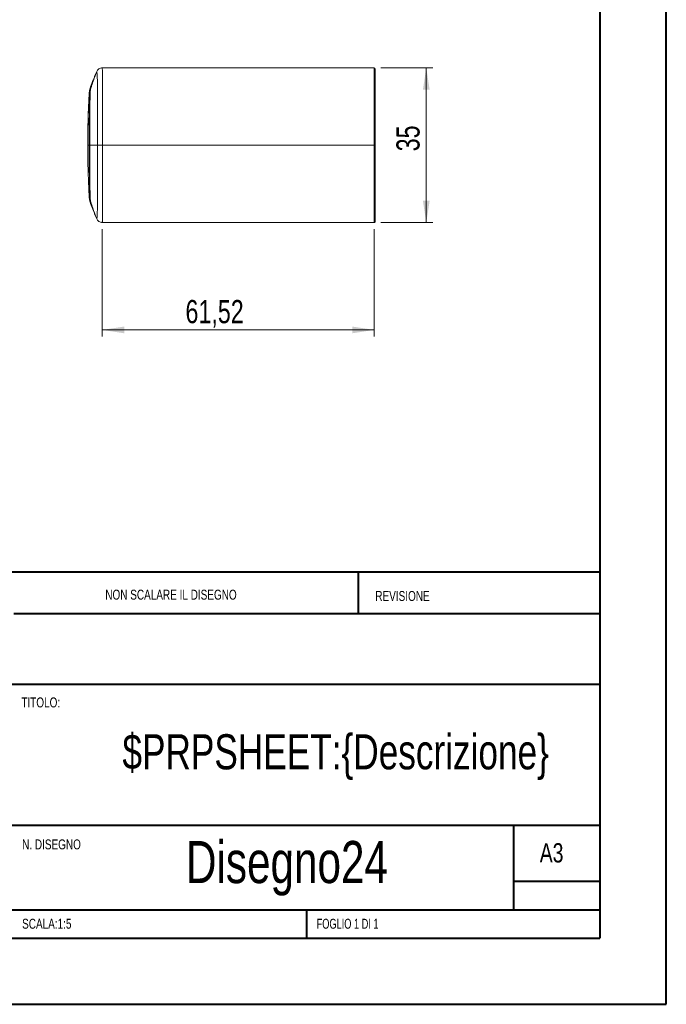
# Model space of a CAD drawing. Header units: millimetres. Extents: x 0 to 420, y 0 to 297.
# Tile 4 of 5: x 323 to 420, y 0 to 149. Entities that reach past the tile are written whole.
import ezdxf

# ---------------------------------------------------------------- set-up
doc = ezdxf.new("R2010")
doc.units = ezdxf.units.MM
doc.styles.add('SLDTEXTSTYLE0', font='TXT', dxfattribs={"width": 0.75})
doc.styles.add('SLDTEXTSTYLE1', font='TXT', dxfattribs={"width": 0.692308})
doc.dimstyles.new('SLDDIMSTYLE0', dxfattribs={"dimtxt": 3.5, "dimasz": 3.302, "dimexe": 0, "dimexo": 0.0625, "dimgap": 0.875, "dimtad": 1, "dimdec": 6, "dimlfac": 1.5, "dimrnd": 1e-09, "dimzin": 12, "dimdsep": 46, "dimtxsty": 'SLDTEXTSTYLE0', "dimsah": 1, "dimcen": 0.09, "dimadec": 0, "dimazin": 3, "dimtfac": 1, "dimtofl": 0, "dimtmove": 0, "dimatfit": 3, "dimfxl": 0, "dimfrac": 2, "dimtolj": 1, "dimtzin": 12, "dimarcsym": 0})
doc.dimstyles.new('SLDDIMSTYLE2', dxfattribs={"dimtxt": 3.5, "dimasz": 3.302, "dimexe": 0, "dimexo": 0.0625, "dimgap": 0.875, "dimtad": 1, "dimlfac": 1.5, "dimrnd": 1e-09, "dimzin": 12, "dimdsep": 46, "dimtxsty": 'SLDTEXTSTYLE0', "dimsah": 1, "dimcen": 0.09, "dimadec": 0, "dimazin": 3, "dimtfac": 1, "dimtofl": 0, "dimtmove": 0, "dimatfit": 3, "dimfxl": 0, "dimfrac": 2, "dimtolj": 1, "dimtzin": 12, "dimarcsym": 0})

# ---------------------------------------------------------------- blocks, each defined once
blk = doc.blocks.new('_D_6')
at = {"color": 7, "linetype": 'Continuous', "lineweight": 0}
for p, q in [((377.05, 141.46), (384.89, 141.46)), ((383.89, 118.12), (383.89, 141.46)), ((377.05, 118.12), (384.89, 118.12))]:
    blk.add_line(p, q, dxfattribs=at)
for points in [[(383.89, 141.46), (383.38, 138.15), (384.4, 138.15)], [(383.89, 118.12), (384.4, 121.42), (383.38, 121.42)]]:
    blk.add_solid(points, dxfattribs=at)
at = {"color": 7, "linetype": 'Continuous', "lineweight": 0, "insert": (379.38, 128.86), "char_height": 3.5, "attachment_point": 1, "rotation": 90, "style": 'SLDTEXTSTYLE0'}
blk.add_mtext('35', dxfattribs=at)
blk = doc.blocks.new('_D_7')
at = {"color": 7, "linetype": 'Continuous', "lineweight": 0}
for p, q in [((335.03, 117.12), (335.03, 100.93)), ((376.05, 117.12), (376.05, 100.93)), ((376.05, 101.93), (335.03, 101.93))]:
    blk.add_line(p, q, dxfattribs=at)
for points in [[(335.03, 101.93), (338.34, 101.42), (338.34, 102.43)], [(376.05, 101.93), (372.74, 102.43), (372.74, 101.42)]]:
    blk.add_solid(points, dxfattribs=at)
at = {"color": 7, "linetype": 'Continuous', "lineweight": 0, "insert": (347.58, 106.44), "char_height": 3.5, "attachment_point": 1, "style": 'SLDTEXTSTYLE0'}
blk.add_mtext('61,52', dxfattribs=at)

msp = doc.modelspace()

# ---------------------------------------------------------------- linework, layer by layer
at = {"color": 7, "linetype": 'Continuous', "lineweight": 40}
for p, q in [((420.07884357, 0.21478016), (420.07884357, 297.21478016)), ((410.07884357, 287.21478016), (410.07884357, 10.21478016)), ((222.87884357, 65.46478016), (410.07884357, 65.46478016)), ((373.67884357, 59.08978016), (373.67884357, 65.46478016)), ((410.07884357, 59.08978016), (321.67884357, 59.08978016)), ((410.07884357, 48.46478016), (222.87884357, 48.46478016)), ((277.47884357, 27.21478016), (410.07884357, 27.21478016)), ((397.07884357, 14.46478016), (397.07884357, 27.21478016)), ((410.07884357, 18.71478016), (397.07884357, 18.71478016)), ((222.87884357, 14.46478016), (410.07884357, 14.46478016)), ((365.87884357, 10.21478016), (365.87884357, 14.46478016)), ((25.07884357, 10.21478016), (410.07884357, 10.21478016)), ((0.07884357, 0.21478016), (420.07884357, 0.21478016))]:
    msp.add_line(p, q, dxfattribs=at)
at = {"color": 7, "linetype": 'Continuous', "lineweight": 15}
for p, q in [((335.03496144, 141.45621137), (376.0469255, 141.45621137)), ((333.95757024, 140.31528534), (333.41746275, 138.94587422)), ((334.20513316, 140.90301942), (333.69586114, 139.62726831)), ((334.20154198, 140.89994234), (333.88315881, 140.13137707)), ((333.28524971, 138.60036968), (333.28547323, 138.60002013)), ((333.43573654, 138.99352316), (333.28648154, 138.59963766)), ((333.1054821, 137.83124997), (333.07732884, 137.62267407)), ((376.0469255, 129.78954466), (335.09063963, 129.78954466)), ((376.18025883, 129.78954448), (376.0469255, 129.78954448)), ((333.10539766, 121.74791012), (333.07718977, 121.95683558)), ((333.28522488, 120.97871032), (333.28533415, 120.9790307)), ((333.28647657, 120.97946531), (333.43573654, 120.58556615)), ((333.41746275, 120.6332151), (333.95757024, 119.26380398)), ((333.88315881, 119.44771224), (334.20154198, 118.67914698)), ((376.0469255, 118.12287794), (335.03496144, 118.12287794))]:
    msp.add_line(p, q, dxfattribs=at)
at = {"color": 8, "linetype": 'Continuous', "lineweight": 15}
for p, q in [((335.03819003, 141.45216074), (335.03819003, 141.45621137)), ((334.2056696, 140.90101274), (334.20511826, 140.90305047)), ((334.207269, 140.89513795), (334.20675739, 140.89702295)), ((333.28533415, 138.60005862), (333.28550303, 138.59954143)), ((334.20651897, 118.68119589), (334.2056696, 118.67807658)), ((334.207269, 118.68395136), (334.20675739, 118.68206637)), ((335.03819003, 118.12287794), (335.03819003, 118.12713098))]:
    msp.add_line(p, q, dxfattribs=at)
at = {"color": 8, "linetype": 'Continuous', "lineweight": 15, "flags": 128}
msp.add_lwpolyline([(333.28547323, 120.97906919), (333.28554277, 120.97917598), (333.28556264, 120.97947773)], dxfattribs=at)
at = {"color": 7, "linetype": 'Continuous', "lineweight": 15}
for centre, radius, start, end in [((376.0469255, 141.32287799), 0.13333333, 0, 90), ((395.6502665, 115.0391435), 66.66666566, 158.3531204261, 159.3042113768), ((336.39053689, 137.42655181), 3.3191195, 159.3042114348, 174.7932081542), ((466.18025883, 129.78954466), 133.33333333, 176.6325197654, 180.3202003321), ((336.39053689, 122.15253751), 3.3191195, 185.2113186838, 200.6957885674), ((376.0469255, 118.25621133), 0.13333333, 269.999999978, 359.9999999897)]:
    msp.add_arc(centre, radius, start, end, dxfattribs=at)
for points, knots in [([(335.03466839, 141.45621137), (334.94820374, 141.44904087), (334.77154261, 141.43439038), (334.52786794, 141.31548314), (334.32361631, 141.13715724), (334.24148169, 140.97997923), (334.20129363, 140.90307282)], [0, 0, 0, 0, 0.2447885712, 0.5001422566, 0.7554221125, 1, 1, 1, 1]), ([(334.2072694, 140.89513774), (334.23813272, 140.97254401), (334.28145607, 141.04901598), (334.39216254, 141.18861564), (334.45953214, 141.2515631), (334.61048, 141.35388721), (334.69389833, 141.39315546), (334.8645623, 141.44429041), (334.95163554, 141.45621133), (335.03496143, 141.45621133)], [0, 0, 0, 0, 0.25, 0.25, 0.5, 0.5, 0.75, 0.75, 1, 1, 1, 1]), ([(335.09063917, 129.7895447), (335.09063852, 131.2408144), (335.09061576, 132.69638796), (335.09052935, 134.93061279), (335.09034305, 135.68094272), (335.08981998, 137.16906917), (335.08913511, 137.92594133), (335.08476259, 139.25227942), (335.0804908, 139.81700551), (335.06978496, 140.60548357), (335.06384686, 140.85951218), (335.04886491, 141.38122188), (335.04108455, 141.45621133), (335.03496143, 141.45621133)], [0, 0, 0, 0, 0.25, 0.25, 0.375, 0.375, 0.5, 0.5, 0.625, 0.625, 0.75, 0.75, 1, 1, 1, 1]), ([(376.0469255, 141.45621133), (376.0469255, 141.45621133), (376.0469255, 141.43033093), (376.0469255, 141.29239991), (376.0469255, 141.18016028), (376.0469255, 140.90170574), (376.0469255, 140.79024112), (376.0469255, 140.5165425), (376.0469255, 140.35240342), (376.0469255, 139.96756107), (376.0469255, 139.74660766), (376.0469255, 139.36569337), (376.0469255, 139.22960146), (376.0469255, 138.94571735), (376.0469255, 138.79787309), (376.0469255, 138.33790836), (376.0469255, 138.00936259), (376.0469255, 137.31577932), (376.0469255, 136.95708378), (376.0469255, 135.86424249), (376.0469255, 135.10527285), (376.0469255, 133.59153122), (376.0469255, 132.83259219), (376.0469255, 131.31250454), (376.0469255, 130.55132683), (376.0469255, 129.78954466)], [0, 0, 0, 0, 0.125, 0.125, 0.25, 0.25, 0.3125, 0.3125, 0.375, 0.375, 0.4375, 0.4375, 0.46875, 0.46875, 0.5, 0.5, 0.5625, 0.5625, 0.625, 0.625, 0.75, 0.75, 0.875, 0.875, 1, 1, 1, 1]), ([(376.18025883, 129.78954466), (376.18025883, 130.54965652), (376.18025883, 131.30867316), (376.18025883, 132.82261849), (376.18025883, 133.57759956), (376.18025883, 135.07991283), (376.18025883, 135.83128606), (376.18025883, 136.90851419), (376.18025883, 137.26126887), (376.18025883, 137.94177603), (376.18025883, 138.2633082), (376.18025883, 138.7128916), (376.18025883, 138.85730498), (376.18025883, 139.13456456), (376.18025883, 139.26746368), (376.18025883, 139.63958339), (376.18025883, 139.85566875), (376.18025883, 140.2327868), (376.18025883, 140.39404438), (376.18025883, 140.66344888), (376.18025883, 140.77344987), (376.18025883, 141.04861987), (376.18025883, 141.16007144), (376.18025883, 141.2970781), (376.18025883, 141.32287799), (376.18025883, 141.32287799)], [0, 0, 0, 0, 0.125, 0.125, 0.25, 0.25, 0.375, 0.375, 0.4375, 0.4375, 0.5, 0.5, 0.53125, 0.53125, 0.5625, 0.5625, 0.625, 0.625, 0.6875, 0.6875, 0.75, 0.75, 0.875, 0.875, 1, 1, 1, 1]), ([(333.2431499, 138.13748318), (333.29150691, 138.29624718), (333.387752, 138.61223559), (333.5402858, 139.08159116), (333.6979567, 139.54456681), (333.86157535, 140.00093781), (334.03034346, 140.45096153), (334.14848434, 140.74753477), (334.2072807, 140.89513337)], [0, 0, 0, 0, 0.1706937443, 0.3397322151, 0.5071474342, 0.6729733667, 0.8372453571, 1, 1, 1, 1]), ([(334.2072694, 140.89513774), (334.22147514, 140.88273238), (334.23888007, 140.79108057), (334.27070409, 140.27132788), (334.28263434, 140.02350406), (334.30289256, 139.29617189), (334.31074497, 138.79480999), (334.31889808, 137.6104828), (334.32020799, 136.92276876), (334.32144645, 135.53264779), (334.32170744, 134.81609137), (334.32197746, 132.65966599), (334.32200449, 131.22418663), (334.32200467, 129.78954466)], [0, 0, 0, 0, 0.25, 0.25, 0.375, 0.375, 0.5, 0.5, 0.625, 0.625, 0.75, 0.75, 1, 1, 1, 1]), ([(333.27929421, 138.57720521), (333.23910825, 138.46262331), (333.15908008, 138.23443969), (333.11719852, 137.96602217), (333.09634769, 137.83238991)], [0, 0, 0, 0, 0.502147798, 1, 1, 1, 1]), ([(333.17012999, 129.78954466), (333.17030946, 130.36486916), (333.17077641, 130.94419617), (333.17126766, 131.53009118), (333.1717589, 132.1159862), (333.17226108, 132.70949056), (333.17280111, 133.3183366), (333.17307112, 133.62275962), (333.17335789, 133.93061127), (333.17375202, 134.24427069), (333.17414615, 134.55793011), (333.17464736, 134.88021572), (333.17560792, 135.20635104), (333.17656849, 135.53248637), (333.17790891, 135.8678354), (333.18121767, 136.1989133), (333.18287205, 136.36445225), (333.18480264, 136.52105275), (333.18775973, 136.6737162), (333.19071683, 136.82637966), (333.19555348, 136.97862953), (333.19998033, 137.11115158), (333.20883401, 137.37619569), (333.21734558, 137.57382603), (333.22422769, 137.7294414), (333.23110979, 137.88505677), (333.23659243, 137.99710496), (333.2413699, 138.08803168), (333.24233037, 138.10631166), (333.24326503, 138.12377217), (333.24417576, 138.14046716)], [0.041902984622, 0.041902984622, 0.041902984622, 0.041902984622, 0.044460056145, 0.044460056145, 0.044460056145, 0.047017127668, 0.047017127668, 0.047017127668, 0.04829566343, 0.04829566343, 0.04829566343, 0.049574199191, 0.049574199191, 0.049574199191, 0.050852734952, 0.050852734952, 0.050852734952, 0.051492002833, 0.051492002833, 0.051492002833, 0.052131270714, 0.052131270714, 0.052131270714, 0.053409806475, 0.053409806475, 0.053409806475, 0.054688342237, 0.054688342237, 0.054688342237, 0.05494538, 0.05494538, 0.05494538, 0.05494538]), ([(333.27931905, 138.57171723), (333.28071856, 138.58022455), (333.28564579, 138.61017617), (333.2855076, 138.60470338), (333.28540866, 138.60078505)], [0, 0, 0, 0, 0.2840351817, 1, 1, 1, 1]), ([(332.8470349, 129.78954466), (332.84772715, 130.11614321), (332.84911153, 130.76928216), (332.86030495, 131.74886813), (332.87816469, 132.72822703), (332.9033564, 133.70735817), (332.93565865, 134.68626434), (332.97529801, 135.66493525), (333.02161297, 136.64340953), (333.05857845, 137.29543898), (333.07706254, 137.62147756)], [0, 0, 0, 0, 0.1250307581, 0.25003925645, 0.37503222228, 0.50001638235, 0.62499847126, 0.74998524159, 0.87498347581, 1, 1, 1, 1]), ([(333.07732929, 137.62267384), (333.07734137, 137.6219975), (333.07774454, 137.62226581), (333.07846537, 137.62325304), (333.0788259, 137.62374683), (333.07892721, 137.61843081), (333.0791572, 137.61408678), (333.07938718, 137.60974274), (333.07964041, 137.60447604), (333.07991243, 137.59817076), (333.08100053, 137.57294965), (333.08245389, 137.53434274), (333.08393141, 137.46227613), (333.08540892, 137.39020951), (333.08710938, 137.29043188), (333.08879875, 137.12034351), (333.08964344, 137.03529932), (333.0904691, 136.93180189), (333.09105672, 136.79483122), (333.09164433, 136.65786055), (333.09187818, 136.48916045), (333.09151189, 136.28166962), (333.09132875, 136.17792421), (333.09088925, 136.06498302), (333.09064228, 135.95365463), (333.09039532, 135.84232623), (333.09021587, 135.72894316), (333.08998356, 135.61059205), (333.08951893, 135.37388984), (333.0890011, 135.12341982), (333.08844517, 134.86237437), (333.08788923, 134.60132892), (333.08727377, 134.32779743), (333.08667361, 134.05191172), (333.08607345, 133.776026), (333.08546916, 133.49620861), (333.08489218, 133.21397113), (333.08373823, 132.64949617), (333.08265652, 132.0799572), (333.08180136, 131.50901263), (333.08094621, 130.93806806), (333.08030845, 130.3652287), (333.08023111, 129.79051989)], [0.041902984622, 0.041902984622, 0.041902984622, 0.041902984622, 0.043181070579, 0.043181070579, 0.043181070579, 0.043820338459, 0.043820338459, 0.043820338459, 0.04445960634, 0.04445960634, 0.04445960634, 0.047016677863, 0.047016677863, 0.047016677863, 0.049573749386, 0.049573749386, 0.049573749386, 0.050852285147, 0.050852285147, 0.050852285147, 0.052130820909, 0.052130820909, 0.052130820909, 0.052770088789, 0.052770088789, 0.052770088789, 0.05340935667, 0.05340935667, 0.05340935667, 0.054687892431, 0.054687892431, 0.054687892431, 0.055966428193, 0.055966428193, 0.055966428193, 0.057244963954, 0.057244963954, 0.057244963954, 0.059802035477, 0.059802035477, 0.059802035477, 0.062359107, 0.062359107, 0.062359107, 0.062359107]), ([(333.08023369, 129.78954466), (332.99218808, 129.78954456), (332.94614401, 129.78954454), (332.89496744, 129.78954456), (332.88110256, 129.78954457), (332.85860119, 129.7895446), (332.84987062, 129.78954462), (332.8470349, 129.78954466)], [0, 0, 0, 0, 0.5, 0.5, 0.75, 0.75, 1, 1, 1, 1]), ([(332.8470349, 129.78954466), (332.84772715, 129.46294611), (332.84911153, 128.80980715), (332.86030495, 127.83022119), (332.87816469, 126.85086228), (332.9033564, 125.87173115), (332.93565865, 124.89282498), (332.97529801, 123.91415407), (333.02161297, 122.93567978), (333.05857845, 122.28365034), (333.07706254, 121.95761176)], [0, 0, 0, 0, 0.1250307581, 0.25003925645, 0.37503222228, 0.50001638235, 0.62499847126, 0.74998524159, 0.87498347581, 1, 1, 1, 1]), ([(333.07737999, 121.95641476), (333.07753919, 121.95664594), (333.07777798, 121.95699272), (333.0783131, 121.95648844), (333.07881072, 121.95544166), (333.07920454, 121.95769325), (333.07949449, 121.96753818), (333.08028827, 121.98528629), (333.08162906, 122.02636863), (333.08358524, 122.1097896), (333.08601854, 122.23779552), (333.08821251, 122.40176196), (333.08997294, 122.58195375), (333.09109174, 122.75115487), (333.09181892, 122.96328589), (333.09187895, 123.18432561), (333.09146954, 123.38876714), (333.09091366, 123.55686833), (333.09053209, 123.72973616), (333.08983945, 124.08836531), (333.08851387, 124.67727576), (333.08661341, 125.50943544), (333.08477904, 126.3593649), (333.0831526, 127.21533338), (333.08172549, 128.07245389), (333.08061719, 128.93048137), (333.08038518, 129.50230413), (333.08026903, 129.78856942)], [0, 0, 0, 0, 0.031191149, 0.046786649, 0.0623821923, 0.0779774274, 0.0935730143, 0.1261356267, 0.1889634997, 0.2518529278, 0.3144322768, 0.3768523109, 0.4082123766, 0.439344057, 0.4704564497, 0.5016355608, 0.5170721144, 0.5324035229, 0.548522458, 0.5641301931, 0.6264004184, 0.6887055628, 0.7510719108, 0.8132771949, 0.8755698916, 0.9377079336, 1, 1, 1, 1]), ([(333.08023113, 129.79051989), (333.08204039, 129.79048105), (333.08402453, 129.7904422), (333.08624252, 129.79040335), (333.08857999, 129.79036241), (333.09115479, 129.79032147), (333.09396677, 129.79028053), (333.09959073, 129.79019864), (333.10616355, 129.79011677), (333.11368305, 129.79003494), (333.12872205, 129.78987127), (333.14754926, 129.78970776), (333.17012999, 129.78954466)], [-0.000000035, -0.000000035, -0.000000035, -0.000000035, 0.1193731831, 0.1193731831, 0.1193731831, 0.2451770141, 0.2451770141, 0.2451770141, 0.4967846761, 0.4967846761, 0.4967846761, 1, 1, 1, 1]), ([(334.32200467, 129.78954466), (334.31516618, 129.78954466), (334.29302806, 129.78954466), (334.21000092, 129.78954466), (334.01558614, 129.78954466), (333.82465128, 129.78954466), (333.61799335, 129.78954466), (333.48389414, 129.78954466), (333.33788072, 129.78954466), (333.25211198, 129.78954466), (333.1970724, 129.78954466), (333.17750695, 129.78954466), (333.17012999, 129.78954466)], [0.079866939, 0.079866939, 0.079866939, 0.079866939, 0.09375, 0.125, 0.25, 0.5, 0.54296875, 0.71875, 0.8125, 0.89453125, 0.9296875, 0.949805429, 0.949805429, 0.949805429, 0.949805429]), ([(333.17012999, 129.78954466), (333.17024454, 129.56820286), (333.1705559, 128.96656117), (333.1712363, 128.11509008), (333.17198695, 127.19622714), (333.1726815, 126.37787176), (333.17342915, 125.59940989), (333.17429926, 124.95461524), (333.17545187, 124.36483799), (333.17731009, 123.87915376), (333.18015611, 123.47477317), (333.18331912, 123.18135253), (333.18832182, 122.89171876), (333.19424696, 122.64791719), (333.19967839, 122.4755621), (333.20445262, 122.33608976), (333.20968394, 122.18889156), (333.21580886, 122.02866385), (333.22243331, 121.8669642), (333.22943242, 121.71010261), (333.23670129, 121.56152553), (333.24109993, 121.48205096), (333.24333449, 121.44167701)], [0, 0, 0, 0, 0.0656629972, 0.1784823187, 0.2525822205, 0.3384628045, 0.4219257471, 0.4855299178, 0.5339958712, 0.6045506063, 0.6409142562, 0.6709740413, 0.7086039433, 0.7485252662, 0.7689331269, 0.78318587, 0.8121217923, 0.8416542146, 0.8718516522, 0.9132208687, 0.9559152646, 1, 1, 1, 1]), ([(334.2072694, 118.68395157), (334.20884381, 118.68597259), (334.21199955, 118.69002353), (334.21705661, 118.70572704), (334.22236564, 118.72951881), (334.22795136, 118.76309272), (334.23381181, 118.80783056), (334.23994908, 118.86524385), (334.24637067, 118.93706578), (334.25306364, 119.02509432), (334.26352811, 119.18313411), (334.27552148, 119.41986802), (334.28639997, 119.71792744), (334.29723082, 120.05396327), (334.30676012, 120.53684342), (334.31380629, 121.16516647), (334.31644397, 121.66231312), (334.31762068, 122.01696915), (334.3186761, 122.47101189), (334.31956707, 123.02898898), (334.32031084, 123.69267982), (334.3209051, 124.46234127), (334.32135848, 125.33595454), (334.32168139, 126.31062917), (334.32188539, 127.38420814), (334.32199136, 128.55481197), (334.32200012, 129.36740776), (334.32200467, 129.78954466)], [0, 0, 0, 0, 0.02689776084, 0.0539138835, 0.08105143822, 0.10830976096, 0.13568287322, 0.16316775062, 0.19075747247, 0.21844905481, 0.24623386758, 0.31497599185, 0.35704746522, 0.37261963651, 0.43835621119, 0.50052163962, 0.518825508, 0.54253905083, 0.57166503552, 0.60621514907, 0.6461556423, 0.69152972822, 0.74236873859, 0.79861318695, 0.860293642, 0.92742368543, 1, 1, 1, 1]), ([(334.32200467, 129.78954481), (334.33713784, 129.78954481), (334.36664054, 129.78954481), (334.45714512, 129.78954481), (334.51820716, 129.78954481), (334.66307118, 129.7895448), (334.74658259, 129.78954479), (334.9188616, 129.78954478), (335.00730584, 129.78954478), (335.09063917, 129.78954478)], [0, 0, 0, 0, 0.25, 0.25, 0.5, 0.5, 0.75, 0.75, 1, 1, 1, 1]), ([(335.09063916, 129.78954461), (335.09063827, 129.57283669), (335.09063655, 129.15163616), (335.09062294, 128.5376378), (335.09060112, 127.95868016), (335.09057041, 127.41312135), (335.09053098, 126.89938328), (335.09048279, 126.4159497), (335.09042585, 125.96136486), (335.09036016, 125.5342321), (335.0902857, 125.13321241), (335.0902025, 124.75702313), (335.09011054, 124.40443656), (335.09000982, 124.07427875), (335.08990035, 123.76542811), (335.08978213, 123.4768143), (335.08965517, 123.20741694), (335.08951945, 122.95626454), (335.089375, 122.72243338), (335.08922182, 122.50504651), (335.0890599, 122.30327279), (335.08888927, 122.11632602), (335.08870993, 121.94346412), (335.08852188, 121.78398841), (335.08832518, 121.63724289), (335.08811974, 121.50261365), (335.08790589, 121.37952826), (335.08768263, 121.26745523), (335.08745344, 121.16590352), (335.0872071, 121.07442211), (335.08698808, 120.99547453), (335.08665577, 120.91942941), (335.08616242, 120.83721231), (335.08548181, 120.73767755), (335.08460135, 120.62191224), (335.08352418, 120.49120289), (335.08224837, 120.34703304), (335.08077393, 120.19108098), (335.07910034, 120.0252173), (335.07722734, 119.85150211), (335.07515469, 119.6721815), (335.07288227, 119.48968247), (335.07041005, 119.30660584), (335.06773814, 119.1257165), (335.06486673, 118.94993151), (335.06179612, 118.78230581), (335.05852667, 118.62602023), (335.05505867, 118.48435812), (335.05139266, 118.36073548), (335.0475279, 118.2585047), (335.04346892, 118.18175626), (335.03919665, 118.13174843), (335.03642288, 118.1259389), (335.03496144, 118.12287799)], [0, 0, 0, 0, 0.03524398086, 0.06850134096, 0.09987017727, 0.12944575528, 0.15732045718, 0.18358370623, 0.20832186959, 0.23161814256, 0.25355241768, 0.2742011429, 0.29363717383, 0.31192962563, 0.32914373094, 0.34534071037, 0.36057766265, 0.3749074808, 0.38837880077, 0.40103598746, 0.41291916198, 0.42406427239, 0.43450320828, 0.44426395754, 0.45337080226, 0.46184454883, 0.46970278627, 0.47696016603, 0.4836286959, 0.48971804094, 0.49523582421, 0.49960600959, 0.50528698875, 0.51227482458, 0.52056848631, 0.53017233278, 0.54109912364, 0.55337355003, 0.56703623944, 0.58214814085, 0.59879513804, 0.61709268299, 0.63719020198, 0.65927502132, 0.68357560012, 0.71036394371, 0.73995718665, 0.77271845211, 0.80905718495, 0.84942920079, 0.89433669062, 0.94432838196, 1, 1, 1, 1]), ([(376.18025883, 118.25621133), (376.18025883, 118.25621133), (376.18025883, 118.28208294), (376.18025883, 118.41831188), (376.18025883, 118.52746624), (376.18025883, 118.80491133), (376.18025883, 118.91671328), (376.18025883, 119.18721334), (376.18025883, 119.34625259), (376.18025883, 119.63172045), (376.18025883, 119.73482348), (376.18025883, 119.95366152), (376.18025883, 120.06987598), (376.18025883, 120.4395052), (376.18025883, 120.71400685), (376.18025883, 121.16866864), (376.18025883, 121.32714075), (376.18025883, 121.65053515), (376.18025883, 121.98207879), (376.18025883, 122.32809092), (376.18025883, 122.68049917), (376.18025883, 122.86051722), (376.18025883, 123.76528688), (376.18025883, 124.50438125), (376.18025883, 125.99766299), (376.18025883, 126.75211467), (376.18025883, 128.26938423), (376.18025883, 129.02955093), (376.18025883, 129.78954466)], [0, 0, 0, 0, 0.125, 0.125, 0.25, 0.25, 0.3125, 0.3125, 0.375, 0.375, 0.40625, 0.40625, 0.4375, 0.4375, 0.5, 0.5, 0.53125, 0.53125, 0.5625, 0.59375, 0.59375, 0.625, 0.625, 0.75, 0.75, 0.875, 0.875, 1, 1, 1, 1]), ([(333.09634769, 121.7466994), (333.11719852, 121.61306715), (333.15908008, 121.34464963), (333.23910825, 121.11646601), (333.27929421, 121.00188411)], [0, 0, 0, 0, 0.497852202, 1, 1, 1, 1]), ([(333.28558747, 120.97948394), (333.27826917, 120.99915322), (333.26363179, 121.03849386), (333.2500894, 121.07830446), (333.24331784, 121.0982108)], [0, 0, 0, 0, 0.4999736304, 1, 1, 1, 1]), ([(333.24333446, 121.44167758), (333.28936699, 121.29023995), (333.38196027, 120.98562693), (333.52994476, 120.528685), (333.68583132, 120.06899387), (333.85068702, 119.60765901), (334.02354121, 119.14510485), (334.14590531, 118.83797394), (334.2072694, 118.68395157)], [0, 0, 0, 0, 0.1628227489, 0.3275139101, 0.4937766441, 0.66135294, 0.8301726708, 1, 1, 1, 1]), ([(333.27931905, 121.00737208), (333.28071856, 120.99886477), (333.28564579, 120.96891314), (333.2855076, 120.97438594), (333.28540866, 120.97830426)], [0, 0, 0, 0, 0.2840351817, 1, 1, 1, 1]), ([(334.20129363, 118.6760165), (334.24148169, 118.59911009), (334.32361631, 118.44193208), (334.52786794, 118.26360618), (334.77154261, 118.14469894), (334.94820374, 118.13004845), (335.03466839, 118.12287794)], [0, 0, 0, 0, 0.2445778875, 0.4998577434, 0.7552114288, 1, 1, 1, 1]), ([(334.2072694, 118.68395158), (334.23813272, 118.60654531), (334.28145607, 118.53007334), (334.39216254, 118.39047368), (334.45953214, 118.32752622), (334.61048, 118.2252021), (334.69389833, 118.18593386), (334.8645623, 118.13479891), (334.95163554, 118.12287799), (335.03496143, 118.12287799)], [0, 0, 0, 0, 0.25, 0.25, 0.5, 0.5, 0.75, 0.75, 1, 1, 1, 1])]:
    msp.add_open_spline(points, degree=3, knots=knots, dxfattribs=at)
at = {"color": 8, "linetype": 'Continuous', "lineweight": 15}
for points in [[(333.24417714, 138.14046707), (333.25001813, 138.2370742), (333.26149958, 138.42697213), (333.27208204, 138.53360991), (333.27734104, 138.56130179), (333.27931905, 138.57171723)], [(333.24417714, 121.43862224), (333.25001813, 121.34201511), (333.26149958, 121.15211719), (333.27208204, 121.04547941), (333.27734104, 121.01778753), (333.27931905, 121.00737208)]]:
    msp.add_open_spline(points, degree=3, knots=[0, 0, 0, 0, 0.3924882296, 0.7715031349, 1, 1, 1, 1], dxfattribs=at)
at = {"color": 7, "linetype": 'Continuous', "lineweight": 15}
for points in [[(376.0469255, 118.12287799), (376.0469255, 118.12287799), (376.0469255, 121.56732244), (376.0469255, 129.78954466)], [(333.07706254, 121.95761176), (333.07815777, 121.95735301), (333.07585571, 121.95709424), (333.07735673, 121.95683549)]]:
    msp.add_open_spline(points, degree=3, dxfattribs=at)

# ---------------------------------------------------------------- texts
at = {"color": 7, "linetype": 'Continuous', "lineweight": 0}
for s, insert, char_height, attachment_point, style in [('NON SCALARE IL DISEGNO', (335.49348409, 62.74777373), 1.5, 1, 'SLDTEXTSTYLE0'), ('REVISIONE', (376.20642526, 62.54968884), 1.5, 1, 'SLDTEXTSTYLE0'), ('TITOLO:', (322.8350305, 46.49311444), 1.5, 1, 'SLDTEXTSTYLE0'), ('$PRPSHEET:\\{Descrizione\\}', (370.2267594, 40.94374968), 5.2916666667, 2, 'SLDTEXTSTYLE0'), ('N. DISEGNO', (322.95280968, 25.08341798), 1.5, 1, 'SLDTEXTSTYLE0'), ('Disegno24', (362.88894138, 24.8465188), 6.35, 2, 'SLDTEXTSTYLE0'), ('A3', (400.99982841, 24.51522467), 2.910416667, 1, 'SLDTEXTSTYLE0'), ('SCALA:1:5', (322.95280968, 13.11486743), 1.5, 1, 'SLDTEXTSTYLE0'), ('FOGLIO 1 DI 1', (367.35713799, 13.11486743), 1.5, 1, 'SLDTEXTSTYLE1')]:
    msp.add_mtext(s, dxfattribs=dict(at, insert=insert, char_height=char_height, attachment_point=attachment_point, style=style))

# ---------------------------------------------------------------- dimensions: what is measured, and where the dimension line sits
dim = msp.add_linear_dim(base=(383.8904212, 141.45621133), p1=(376.0469255, 118.12287799), p2=(376.0469255, 141.45621133), angle=90, dimstyle='SLDDIMSTYLE0', dxfattribs=at)
dim.commit()
dim.dimension.update_dxf_attribs({"geometry": '_D_6', "text_midpoint": (383.8904212, 131.44556326), "dimtype": 160})
dim = msp.add_linear_dim(base=(335.03496143, 101.92503823), p1=(376.0469255, 118.12287799), p2=(335.03496143, 118.12287799), dimstyle='SLDDIMSTYLE2', dxfattribs=at)
dim.commit()
dim.dimension.update_dxf_attribs({"geometry": '_D_7', "text_midpoint": (353.39574577, 101.92503823), "dimtype": 160})

doc.saveas('drawing.dxf')
